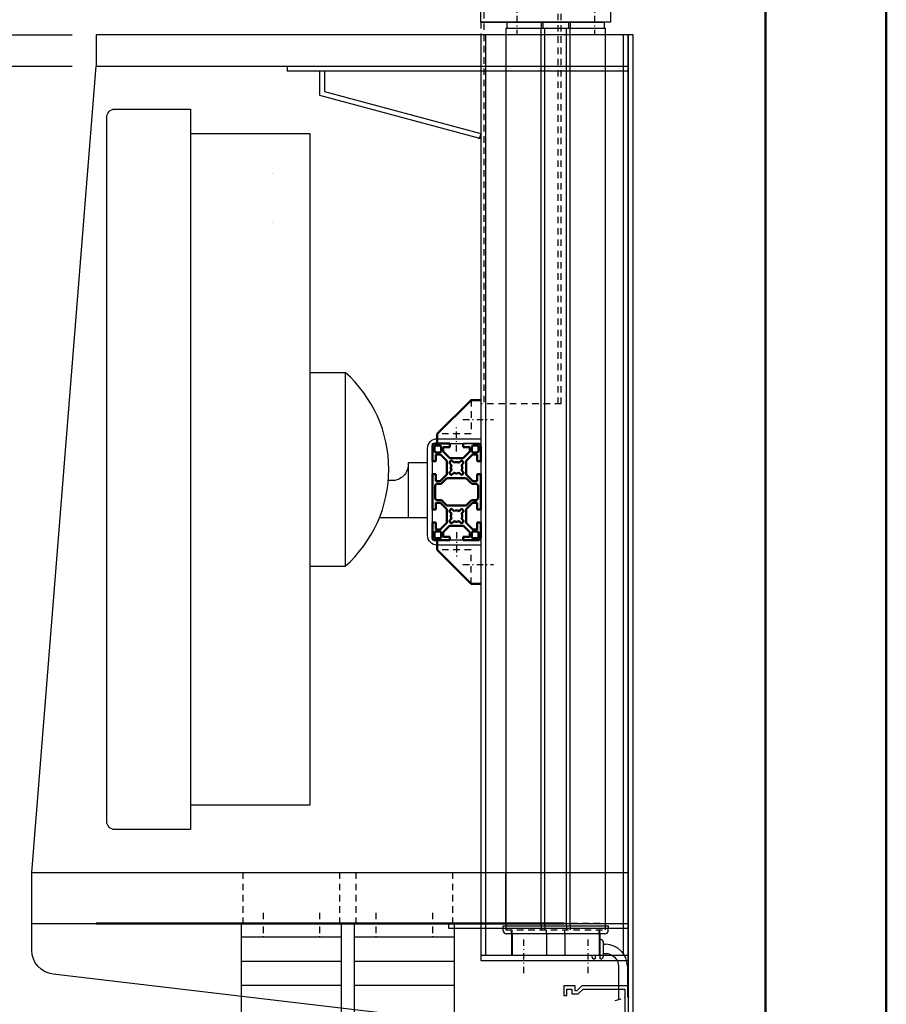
# Model space of a CAD drawing. Extents: x -10367 to -4247, y -676 to 3599.
# Tile 17 of 18: x -4784 to -4247, y 903 to 1514. Entities that reach past the tile are written whole.
import ezdxf
from ezdxf.enums import TextEntityAlignment as Align

# ---------------------------------------------------------------- set-up
doc = ezdxf.new("R2010")
doc.units = 0
doc.header["$MEASUREMENT"] = 0
doc.linetypes.add('DASHDOT', pattern=[8.5, 4, -2, 0.5, -2])
doc.linetypes.add('HIDDEN', pattern=[7, 4, -3])
doc.layers.get('0').update_dxf_attribs({"linetype": 'CONTINUOUS'})
for name, color, linetype in [('DIM49', 4, 'CONTINUOUS'), ('LE_HIDDEN', 7, 'CONTINUOUS'), ('LE_MIDDLE', 7, 'CONTINUOUS'), ('TXT_DIM49', 2, 'CONTINUOUS')]:
    doc.layers.add(name, color=color, linetype=linetype)
doc.layers.add('LE_ALL', color=7, linetype='CONTINUOUS', lineweight=50)

# ---------------------------------------------------------------- blocks, each defined once
blk = doc.blocks.new('_D33', base_point=(-4776.7, 985.21))
at = {"layer": 'DIM49', "color": 1}
for p, q in [((-4956.7, 1485.21), (-4751.7, 1485.21)), ((-4932.7, 1455.21), (-4926.7, 1485.21)), ((-4926.7, 1485.21), (-4920.7, 1455.21)), ((-4926.7, 1456.71), (-4926.7, 1483.71)), ((-4929.7, 1456.71), (-4929.7, 1468.71)), ((-4923.7, 1456.71), (-4923.7, 1468.71)), ((-4920.7, 1455.21), (-4932.7, 1455.21)), ((-4926.7, 1015.21), (-4926.7, 1455.21)), ((-4926.7, 985.21), (-4932.7, 1015.21)), ((-4932.7, 1015.21), (-4920.7, 1015.21)), ((-4920.7, 1015.21), (-4926.7, 985.21)), ((-4929.7, 1013.71), (-4929.7, 1001.71)), ((-4926.7, 1013.71), (-4926.7, 986.71)), ((-4923.7, 1013.71), (-4923.7, 1001.71)), ((-4956.7, 985.21), (-4791.7, 985.21))]:
    blk.add_line(p, q, dxfattribs=at)
at = {"layer": 'TXT_DIM49', "width": 0.596}
blk.add_text('500', height=37.5, rotation=90, dxfattribs=at).set_placement((-4949.2, 1203.69), align=Align.CENTER)
blk = doc.blocks.new('_D34', base_point=(-4736.7, 1485.21))
at = {"layer": 'DIM49', "color": 1}
for p, q in [((-4926.7, 1534.81), (-4926.7, 1594.81)), ((-4920.7, 1534.81), (-4932.7, 1534.81)), ((-4932.7, 1534.81), (-4926.7, 1504.81)), ((-4929.7, 1533.31), (-4929.7, 1521.31)), ((-4926.7, 1504.81), (-4920.7, 1534.81)), ((-4926.7, 1533.31), (-4926.7, 1506.31)), ((-4923.7, 1533.31), (-4923.7, 1521.31)), ((-4956.7, 1504.81), (-4751.7, 1504.81)), ((-4926.7, 1485.21), (-4926.7, 1504.81)), ((-4956.7, 1485.21), (-4751.7, 1485.21)), ((-4926.7, 1485.21), (-4932.7, 1455.21)), ((-4920.7, 1455.21), (-4926.7, 1485.21)), ((-4926.7, 1456.71), (-4926.7, 1483.71)), ((-4929.7, 1456.71), (-4929.7, 1468.71)), ((-4923.7, 1456.71), (-4923.7, 1468.71)), ((-4932.7, 1455.21), (-4920.7, 1455.21)), ((-4926.7, 1455.21), (-4926.69, 1395.21))]:
    blk.add_line(p, q, dxfattribs=at)
at = {"layer": 'TXT_DIM49', "width": 0.491}
blk.add_text('19,6', height=37.5, rotation=90.00143, dxfattribs=at).set_placement((-4948.4, 1523.72), align=Align.CENTER)

msp = doc.modelspace()

# ---------------------------------------------------------------- linework, layer by layer
for p, q in [((-4481.8, 1508.61), (-4481.8, 1512.61)), ((-4460.7, 952.11), (-4460.7, 1508.61)), ((-4460.63, 1512.61), (-4460.63, 1508.61)), ((-4459.57, 1512.61), (-4459.57, 1508.61)), ((-4458.4, 952.11), (-4458.4, 1508.61)), ((-4444.99, 952.11), (-4444.99, 1508.61)), ((-4443.83, 1512.61), (-4443.83, 1508.61)), ((-4442.76, 1512.61), (-4442.76, 1508.61)), ((-4442.7, 952.11), (-4442.7, 1508.61)), ((-4495.2, 1504.81), (-4495.2, 933.61)), ((-4409.7, 933.61), (-4409.7, 1504.81)), ((-4776.7, 985.21), (-4736.7, 1485.21)), ((-4618.2, 1485.21), (-4618.2, 1482.21)), ((-4406.7, 1482.21), (-4618.2, 1482.21)), ((-4598.2, 1482.21), (-4598.2, 1467.21)), ((-4598.2, 1467.21), (-4498.2, 1440.41)), ((-4598.2, 1467.21), (-4498.2, 1440.41)), ((-4598.2, 1467.21), (-4498.2, 1440.41)), ((-4498.2, 1443.52), (-4498.97, 1440.62)), ((-4498.2, 1443.52), (-4498.97, 1440.62)), ((-4498.2, 1440.41), (-4499.7, 1440.41)), ((-4498.2, 1440.41), (-4499.7, 1440.41)), ((-4604.2, 1295.21), (-4604.2, 1175.21)), ((-4604.2, 1295.21), (-4582.2, 1295.21)), ((-4525.2, 1254.21), (-4498.2, 1254.21)), ((-4525.2, 1254.21), (-4498.2, 1254.21)), ((-4525.2, 1254.21), (-4498.2, 1254.21)), ((-4498.2, 1254.21), (-4498.2, 1251.21)), ((-4498.2, 1254.21), (-4498.2, 1251.21)), ((-4498.2, 1254.21), (-4498.2, 1251.21)), ((-4498.2, 1254.21), (-4498.2, 1251.21)), ((-4528.2, 1251.21), (-4498.2, 1251.21)), ((-4500.2, 1251.21), (-4509.15, 1251.21)), ((-4500.2, 1251.21), (-4509.15, 1251.21)), ((-4500.2, 1251.21), (-4509.15, 1251.21)), ((-4500.2, 1251.21), (-4509.15, 1251.21)), ((-4543.2, 1239.21), (-4543.2, 1205.21)), ((-4553.2, 1228.19), (-4555.5, 1228.19)), ((-4498.2, 1191.21), (-4498.2, 1188.21)), ((-4482.7, 953.61), (-4482.7, 985.21)), ((-4776.7, 953.61), (-4406.7, 953.61)), ((-4646.7, 953.61), (-4646.7, 793.61)), ((-4584.7, 953.61), (-4584.7, 793.61)), ((-4576.7, 953.61), (-4576.7, 793.61)), ((-4518.2, 953.61), (-4518.2, 950.61)), ((-4518.2, 953.61), (-4518.2, 950.61)), ((-4514.7, 953.61), (-4514.7, 793.61)), ((-4518.2, 950.61), (-4406.7, 950.61)), ((-4484.26, 949.04), (-4484.37, 952.11)), ((-4484.37, 952.11), (-4419.02, 952.11)), ((-4421.13, 947.11), (-4482.26, 947.11)), ((-4479.2, 947.11), (-4479.2, 933.61)), ((-4478.7, 947.11), (-4478.7, 933.61)), ((-4457.4, 947.11), (-4457.4, 933.61)), ((-4445.99, 947.11), (-4445.99, 933.61)), ((-4424.7, 947.11), (-4424.7, 933.61)), ((-4424.2, 947.11), (-4424.2, 931.56)), ((-4419.16, 948.77), (-4419.14, 948.86)), ((-4419.13, 949.04), (-4419.02, 952.11)), ((-4646.7, 945.21), (-4584.7, 945.21)), ((-4576.7, 945.21), (-4514.7, 945.21)), ((-4423.7, 943.56), (-4424.2, 943.56)), ((-4422.2, 942.06), (-4422.2, 933.06)), ((-4422.19, 940.6), (-4420.81, 940.6)), ((-4646.7, 930.21), (-4584.7, 930.21)), ((-4576.7, 930.21), (-4514.7, 930.21)), ((-4406.7, 933.61), (-4498.2, 933.61)), ((-4424.2, 933.61), (-4479.2, 933.61)), ((-4429.2, 933.61), (-4429.2, 933.06)), ((-4427.2, 931.56), (-4427.7, 931.56)), ((-4427.2, 933.61), (-4427.2, 931.56)), ((-4424.2, 933.56), (-4427.2, 933.56)), ((-4423.7, 931.56), (-4424.2, 931.56)), ((-4407.2, 926.99), (-4407.2, 907.89)), ((-4523.65, 916.61), (-4523.65, 916.61)), ((-4520.05, 916.61), (-4520.05, 916.61)), ((-4646.7, 915.21), (-4584.7, 915.21)), ((-4576.7, 915.21), (-4514.7, 915.21)), ((-4444.23, 915.81), (-4444.23, 915.81)), ((-4444.23, 913.81), (-4444.23, 913.81))]:
    msp.add_line(p, q)
for points in [[(-4417.7, 1536.57), (-4417.7, 1512.61), (-4498.2, 1512.61), (-4498.2, 1802.61), (-4481.32, 1802.61, -0.35496), (-4471.53, 1794.66), (-4417.91, 1538.62, -0.051658), (-4417.7, 1536.57)], [(-4498.2, 1504.81), (-4498.2, 930.61), (-4406.7, 930.61), (-4406.7, 1504.81), (-4406.7, 879.81), (-4763.46, 922.04, -0.380108), (-4776.7, 936.94), (-4776.7, 985.21), (-4406.7, 985.21)], [(-4730.2, 1453.61, -0.414214), (-4725.2, 1458.61), (-4678.2, 1458.61), (-4678.2, 1011.81), (-4725.2, 1011.81, -0.414214), (-4730.2, 1016.81), (-4730.2, 1453.61)], [(-4604.2, 1175.21), (-4582.2, 1175.21, 0.45), (-4582.2, 1295.21), (-4582.2, 1175.21)], [(-4498.2, 1188.21), (-4525.2, 1188.21, -0.414214), (-4531.2, 1194.21), (-4531.2, 1248.21, -0.414214), (-4525.2, 1254.21), (-4498.2, 1254.21)], [(-4531.2, 1239.21), (-4543.2, 1239.21), (-4543.2, 1238.19, -0.414214), (-4553.2, 1228.19)], [(-4422.19, 934.99), (-4420.81, 934.99, -0.414214), (-4412.81, 926.99), (-4412.81, 906.38)]]:
    msp.add_lwpolyline(points, format="xyb")
for points in [[(-4498.2, 1512.61), (-4421.6, 1512.61), (-4421.6, 1508.61)], [(-4482.7, 1508.61), (-4482.7, 952.11)], [(-4420.7, 952.11), (-4420.7, 1508.61), (-4482.7, 1508.61)], [(-4406.7, 879.81), (-4403.7, 879.81), (-4403.7, 1504.81), (-4736.7, 1504.81), (-4736.7, 1485.21), (-4406.7, 1485.21)], [(-4595.2, 1482.21), (-4595.2, 1469.51), (-4498.2, 1443.52), (-4498.97, 1440.62)], [(-4678.2, 1443.61), (-4604.2, 1443.61), (-4604.2, 1026.81), (-4678.2, 1026.81)], [(-4498.2, 1191.21), (-4528.2, 1191.21), (-4528.2, 1251.21), (-4498.2, 1251.21)], [(-4531.2, 1205.21), (-4543.2, 1205.21), (-4561.02, 1205.21)], [(-4498.2, 1191.21), (-4498.2, 1188.21), (-4525.2, 1188.21)], [(-4498.2, 1191.21), (-4498.2, 1188.21), (-4525.2, 1188.21)], [(-4498.2, 1191.21), (-4498.2, 1188.21), (-4525.2, 1188.21)], [(-4406.7, 914.81), (-4435.52, 914.81), (-4438.52, 911.81), (-4439.7, 911.81), (-4439.7, 914.81), (-4446.7, 914.81), (-4446.7, 908.81), (-4444.7, 908.81), (-4444.7, 912.81), (-4441.7, 912.81), (-4441.7, 909.81), (-4437.7, 909.81), (-4434.7, 912.81), (-4408.7, 912.81), (-4408.7, 891.81)]]:
    msp.add_lwpolyline(points)
for centre, radius, start, end in [((-4482.26, 949.11), 2, -178, -90), ((-4421.13, 949.11), 2, -90, -9.76471), ((-4421.13, 949.11), 2, -7.17647, -2), ((-4423.7, 942.06), 1.5, 0.00023, 90.00023), ((-4420.81, 926.99), 13.61, 0.00023, 90.00023), ((-4427.7, 933.06), 1.5, -179.99977, -89.99977), ((-4423.7, 933.06), 1.5, -89.99977, 0.00023)]:
    msp.add_arc(centre, radius, start, end)
at = {"layer": 'LE_ALL'}
for p, q in [((-4528.2, 1240.26), (-4528.2, 1249.21)), ((-4526.2, 1251.21), (-4517.25, 1251.21)), ((-4526.2, 1251.21), (-4517.25, 1251.21)), ((-4526.2, 1251.21), (-4517.25, 1251.21)), ((-4521.45, 1248.81), (-4521.45, 1246.34)), ((-4521.39, 1246.2), (-4517.46, 1242.27)), ((-4517.25, 1249.01), (-4521.25, 1249.01)), ((-4517.25, 1251.21), (-4517.25, 1249.01)), ((-4509.15, 1249.01), (-4509.15, 1251.21)), ((-4505.15, 1249.01), (-4509.15, 1249.01)), ((-4508.93, 1242.27), (-4505, 1246.2)), ((-4504.95, 1246.34), (-4504.95, 1248.81)), ((-4498.2, 1240.26), (-4498.2, 1249.21)), ((-4498.2, 1249.21), (-4498.2, 1240.26)), ((-4528.2, 1241.71), (-4528.2, 1240.26)), ((-4526, 1240.26), (-4528.2, 1240.26)), ((-4526, 1244.26), (-4526, 1240.26)), ((-4526, 1240.26), (-4526, 1241.71)), ((-4523.33, 1244.46), (-4525.8, 1244.46)), ((-4519.26, 1240.47), (-4523.19, 1244.4)), ((-4520.5, 1241.71), (-4519.26, 1240.47)), ((-4519.2, 1240.33), (-4519.2, 1232.08)), ((-4519.2, 1232.08), (-4519.2, 1240.33)), ((-4517.32, 1242.21), (-4509.07, 1242.21)), ((-4516.35, 1240.71), (-4514.73, 1239.35)), ((-4511.66, 1239.35), (-4510.04, 1240.71)), ((-4507.19, 1232.08), (-4507.19, 1240.33)), ((-4507.19, 1240.33), (-4507.19, 1232.08)), ((-4503.2, 1244.4), (-4507.13, 1240.47)), ((-4507.13, 1240.47), (-4505.9, 1241.71)), ((-4500.6, 1244.46), (-4503.06, 1244.46)), ((-4500.4, 1240.26), (-4500.4, 1244.26)), ((-4498.2, 1240.26), (-4500.4, 1240.26)), ((-4498.2, 1241.71), (-4498.2, 1240.26)), ((-4516.34, 1237.74), (-4517.7, 1239.36)), ((-4517.7, 1233.05), (-4516.34, 1234.67)), ((-4508.69, 1239.36), (-4510.05, 1237.74)), ((-4510.05, 1234.67), (-4508.69, 1233.05)), ((-4528.2, 1232.16), (-4528.2, 1230.71)), ((-4528.2, 1232.16), (-4526, 1232.16)), ((-4528.2, 1210.26), (-4528.2, 1232.16)), ((-4526, 1230.71), (-4526, 1232.16)), ((-4526, 1232.16), (-4526, 1228.16)), ((-4525.8, 1227.96), (-4523.33, 1227.96)), ((-4523.19, 1228.01), (-4519.26, 1231.94)), ((-4519.26, 1231.94), (-4520.5, 1230.71)), ((-4514.73, 1233.06), (-4516.35, 1231.7)), ((-4510.04, 1231.7), (-4511.66, 1233.06)), ((-4505.9, 1230.71), (-4507.13, 1231.94)), ((-4507.13, 1231.94), (-4503.2, 1228.01)), ((-4503.06, 1227.96), (-4500.6, 1227.96)), ((-4500.4, 1232.16), (-4498.2, 1232.16)), ((-4500.4, 1228.16), (-4500.4, 1232.16)), ((-4498.2, 1210.26), (-4498.2, 1232.16)), ((-4498.2, 1232.16), (-4498.2, 1230.71)), ((-4498.2, 1232.16), (-4498.2, 1210.26)), ((-4528.2, 1211.71), (-4528.2, 1210.26)), ((-4526, 1210.26), (-4528.2, 1210.26)), ((-4526, 1214.26), (-4526, 1210.26)), ((-4526, 1210.26), (-4526, 1211.71)), ((-4523.33, 1214.46), (-4525.8, 1214.46)), ((-4519.26, 1210.47), (-4523.19, 1214.4)), ((-4520.5, 1211.71), (-4519.26, 1210.47)), ((-4519.2, 1210.33), (-4519.2, 1202.08)), ((-4519.2, 1202.08), (-4519.2, 1210.33)), ((-4516.34, 1207.74), (-4517.7, 1209.36)), ((-4516.35, 1210.71), (-4514.73, 1209.35)), ((-4511.66, 1209.35), (-4510.04, 1210.71)), ((-4508.69, 1209.36), (-4510.05, 1207.74)), ((-4507.19, 1202.08), (-4507.19, 1210.33)), ((-4507.19, 1210.33), (-4507.19, 1202.08)), ((-4503.2, 1214.4), (-4507.13, 1210.47)), ((-4507.13, 1210.47), (-4505.9, 1211.71)), ((-4500.6, 1214.46), (-4503.06, 1214.46)), ((-4500.7, 1215.21), (-4502.7, 1215.21)), ((-4500.4, 1210.26), (-4500.4, 1214.26)), ((-4498.2, 1210.26), (-4500.4, 1210.26)), ((-4498.2, 1211.71), (-4498.2, 1210.26)), ((-4517.7, 1203.05), (-4516.34, 1204.67)), ((-4510.05, 1204.67), (-4508.69, 1203.05)), ((-4528.2, 1202.16), (-4528.2, 1200.71)), ((-4528.2, 1202.16), (-4526, 1202.16)), ((-4528.2, 1193.21), (-4528.2, 1202.16)), ((-4526, 1200.71), (-4526, 1202.16)), ((-4526, 1202.16), (-4526, 1198.16)), ((-4525.8, 1197.96), (-4523.33, 1197.96)), ((-4523.19, 1198.01), (-4519.26, 1201.94)), ((-4517.46, 1200.14), (-4521.39, 1196.21)), ((-4519.26, 1201.94), (-4520.5, 1200.71)), ((-4509.07, 1200.2), (-4517.32, 1200.2)), ((-4514.73, 1203.06), (-4516.35, 1201.7)), ((-4510.04, 1201.7), (-4511.66, 1203.06)), ((-4505, 1196.21), (-4508.93, 1200.14)), ((-4505.9, 1200.71), (-4507.13, 1201.94)), ((-4507.13, 1201.94), (-4503.2, 1198.01)), ((-4503.06, 1197.96), (-4500.6, 1197.96)), ((-4500.4, 1202.16), (-4498.2, 1202.16)), ((-4500.4, 1198.16), (-4500.4, 1202.16)), ((-4498.2, 1193.21), (-4498.2, 1202.16)), ((-4498.2, 1202.16), (-4498.2, 1200.71)), ((-4498.2, 1202.16), (-4498.2, 1193.21)), ((-4517.25, 1191.21), (-4526.2, 1191.21)), ((-4525.2, 1191.21), (-4525.2, 1185.21)), ((-4521.45, 1196.07), (-4521.45, 1193.61)), ((-4521.25, 1193.41), (-4517.25, 1193.41)), ((-4517.25, 1193.41), (-4517.25, 1191.21)), ((-4509.15, 1193.41), (-4505.15, 1193.41)), ((-4509.15, 1191.21), (-4509.15, 1193.41)), ((-4500.2, 1191.21), (-4509.15, 1191.21)), ((-4500.2, 1191.21), (-4509.15, 1191.21)), ((-4500.2, 1191.21), (-4509.15, 1191.21)), ((-4500.2, 1191.21), (-4509.15, 1191.21)), ((-4504.95, 1193.61), (-4504.95, 1196.07)), ((-4525.2, 1185.21), (-4504.2, 1164.21)), ((-4504.2, 1164.21), (-4498.2, 1164.21)), ((-4446.7, 953.61), (-4736.69, 953.61)), ((-4446.7, 953.61), (-4736.69, 953.61)), ((-4523.65, 916.61), (-4523.65, 916.61)), ((-4520.05, 916.61), (-4520.05, 916.61)), ((-4443.34, 917.81), (-4443.34, 917.81)), ((-4443.34, 917.81), (-4443.34, 917.81)), ((-4443.34, 917.81), (-4443.34, 917.81))]:
    msp.add_line(p, q, dxfattribs=at)
at = {"layer": 'LE_ALL', "color": 10}
for points in [[(-10366.58, -676.08), (-4246.58, -676.08), (-4246.58, 3598.92), (-10366.58, 3598.92), (-10366.58, -676.08)], [(-10291.58, -601.08), (-4321.58, -601.08), (-4321.58, 3523.92), (-10291.58, 3523.92), (-10291.58, -601.08)]]:
    msp.add_lwpolyline(points, dxfattribs=at)
at = {"layer": 'LE_ALL'}
for points in [[(-4525.2, 1251.21), (-4525.2, 1257.21), (-4504.2, 1278.21), (-4498.2, 1278.21)], [(-4498.2, 1202.21), (-4498.2, 1200.21), (-4498.2, 1202.21)]]:
    msp.add_lwpolyline(points, dxfattribs=at)
for points in [[(-4523.7, 1249.91), (-4525.9, 1249.91, 0.414214), (-4526.9, 1248.91), (-4526.9, 1246.71, 0.414214), (-4525.9, 1245.71), (-4523.7, 1245.71, 0.414214), (-4522.7, 1246.71), (-4522.7, 1248.91, 0.414214), (-4523.7, 1249.91)], [(-4502.7, 1249.91, 0.414214), (-4503.7, 1248.91), (-4503.7, 1246.71, 0.414214), (-4502.7, 1245.71), (-4500.5, 1245.71, 0.414214), (-4499.5, 1246.71), (-4499.5, 1248.91, 0.414214), (-4500.5, 1249.91), (-4502.7, 1249.91)], [(-4514.73, 1239.35), (-4516.35, 1240.71, 0.087489), (-4517.7, 1239.36), (-4516.34, 1237.74, 0.23088), (-4516.34, 1234.67), (-4517.7, 1233.05, 0.087489), (-4516.35, 1231.7), (-4514.73, 1233.06, 0.23088), (-4511.66, 1233.06), (-4510.04, 1231.7, 0.087489), (-4508.69, 1233.05), (-4510.05, 1234.67, 0.23088), (-4510.05, 1237.74), (-4508.69, 1239.36, 0.087489), (-4510.04, 1240.71), (-4511.66, 1239.35, 0.23088), (-4514.73, 1239.35)], [(-4518.55, 1229.7, 0.198912), (-4519.61, 1229.26), (-4522.12, 1226.75, -0.198912), (-4523.18, 1226.31), (-4525.05, 1226.31, 0.414214), (-4526.55, 1224.81), (-4526.55, 1217.61, 0.414214), (-4525.05, 1216.11), (-4523.18, 1216.11, -0.198912), (-4522.12, 1215.67), (-4519.61, 1213.15, 0.198912), (-4518.55, 1212.71), (-4507.85, 1212.71, 0.198912), (-4506.79, 1213.15), (-4504.27, 1215.67, -0.198912), (-4503.21, 1216.11), (-4501.35, 1216.11, 0.414214), (-4499.85, 1217.61), (-4499.85, 1224.81, 0.414214), (-4501.35, 1226.31), (-4503.21, 1226.31, -0.198912), (-4504.27, 1226.75), (-4506.79, 1229.26, 0.198912), (-4507.85, 1229.7), (-4518.55, 1229.7)], [(-4514.73, 1209.35), (-4516.35, 1210.71, 0.087489), (-4517.7, 1209.36), (-4516.34, 1207.74, 0.23088), (-4516.34, 1204.67), (-4517.7, 1203.05, 0.087489), (-4516.35, 1201.7), (-4514.73, 1203.06, 0.23088), (-4511.66, 1203.06), (-4510.04, 1201.7, 0.087489), (-4508.69, 1203.05), (-4510.05, 1204.67, 0.23088), (-4510.05, 1207.74), (-4508.69, 1209.36, 0.087489), (-4510.04, 1210.71), (-4511.66, 1209.35, 0.23088), (-4514.73, 1209.35)], [(-4523.7, 1196.71), (-4525.9, 1196.71, 0.414214), (-4526.9, 1195.71), (-4526.9, 1193.51, 0.414214), (-4525.9, 1192.51), (-4523.7, 1192.51, 0.414214), (-4522.7, 1193.51), (-4522.7, 1195.71, 0.414214), (-4523.7, 1196.71)], [(-4500.5, 1196.71), (-4502.7, 1196.71, 0.414214), (-4503.7, 1195.71), (-4503.7, 1193.51, 0.414214), (-4502.7, 1192.51), (-4500.5, 1192.51, 0.414214), (-4499.5, 1193.51), (-4499.5, 1195.71, 0.414214), (-4500.5, 1196.71)]]:
    msp.add_lwpolyline(points, format="xyb", dxfattribs=at)
for centre, radius, start, end in [((-4526.2, 1249.21), 2, 90, 180), ((-4521.25, 1248.81), 0.2, 90, 180), ((-4521.25, 1246.34), 0.2, 180, -135), ((-4505.15, 1248.81), 0.2, 0, 90), ((-4505.15, 1246.34), 0.2, -45, 0), ((-4500.2, 1249.21), 2, 0, 90), ((-4525.8, 1244.26), 0.2, 90, 180), ((-4523.33, 1244.26), 0.2, 45, 90), ((-4519.4, 1240.33), 0.2, 0, 45), ((-4513.2, 1236.21), 5.5, 125, 145), ((-4517.32, 1242.41), 0.2, -135, -90), ((-4513.2, 1236.21), 5.5, 35, 55), ((-4509.07, 1242.41), 0.2, -90, -45), ((-4506.99, 1240.33), 0.2, 135, 180), ((-4503.06, 1244.26), 0.2, 90, 135), ((-4500.6, 1244.26), 0.2, 0, 90), ((-4525.8, 1228.16), 0.2, 180, -90), ((-4523.33, 1228.16), 0.2, -90, -45), ((-4519.4, 1232.08), 0.2, -45, 0), ((-4513.2, 1236.21), 5.5, -145, -125), ((-4513.2, 1236.21), 5.5, -55, -35), ((-4506.99, 1232.08), 0.2, 180, -135), ((-4503.06, 1228.16), 0.2, -135, -90), ((-4500.6, 1228.16), 0.2, -90, 0), ((-4525.8, 1214.26), 0.2, 90, 180), ((-4523.33, 1214.26), 0.2, 45, 90), ((-4519.4, 1210.33), 0.2, 0, 45), ((-4513.2, 1206.21), 5.5, 125, 145), ((-4513.2, 1206.21), 5.5, 35, 55), ((-4506.99, 1210.33), 0.2, 135, 180), ((-4503.06, 1214.26), 0.2, 90, 135), ((-4500.6, 1214.26), 0.2, 0, 90), ((-4525.8, 1198.16), 0.2, 180, -90), ((-4523.33, 1198.16), 0.2, -90, -45), ((-4519.4, 1202.08), 0.2, -45, 0), ((-4513.2, 1206.21), 5.5, -145, -125), ((-4517.32, 1200), 0.2, 90, 135), ((-4513.2, 1206.21), 5.5, -55, -35), ((-4509.07, 1200), 0.2, 45, 90), ((-4506.99, 1202.08), 0.2, 180, -135), ((-4503.06, 1198.16), 0.2, -135, -90), ((-4500.6, 1198.16), 0.2, -90, 0), ((-4526.2, 1193.21), 2, 180, -90), ((-4521.25, 1196.07), 0.2, 135, 180), ((-4521.25, 1193.61), 0.2, 180, -90), ((-4505.15, 1193.61), 0.2, -90, 0), ((-4505.15, 1196.07), 0.2, 0, 45), ((-4500.2, 1193.21), 2, -90, 0)]:
    msp.add_arc(centre, radius, start, end, dxfattribs=at)
for centre, major_axis, ratio, start_param, end_param in [((-4626.86, 1418.88), (0.324, 0.017), 0.650406, 3.665889, 3.671896), ((-4626.86, 1388.88), (0.324, 0.017), 0.650406, 3.665889, 3.671896), ((-4519.53, 1240.35), (0.324, 0.017), 0.650406, 0.377032, 0.530303), ((-4514.2, 1236.21), (0, -2.96), 0.843868, 4.44058, 4.71142), ((-4514.2, 1236.21), (0, -2.96), 0.843814, 4.711421, 4.983281), ((-4513.84, 1236.12), (0.11, -3.28), 0.873085, 4.167695, 4.412465), ((-4513.84, 1236.29), (-0.11, -3.28), 0.873037, 5.011288, 5.256975), ((-4513.41, 1236.68), (3.43, 0.48), 0.877034, 0.916678, 1.039695), ((-4512.55, 1236.12), (-0.11, -3.28), 0.873037, 1.869695, 2.115383), ((-4512.55, 1236.29), (0.11, -3.28), 0.873085, 1.026102, 1.270873), ((-4512.19, 1236.21), (0, -2.96), 0.843814, 1.752732, 1.841688), ((-4512.19, 1236.21), (0, -2.96), 0.843868, 1.298987, 1.385378), ((-4519.64, 1232.11), (0.441, -0.045), 0.659474, 6.095191, 6.224868), ((-4519.66, 1232.11), (0.457, -0.051), 0.65981, 6.232031, 6.357008), ((-4513.13, 1235.17), (3.02, 0.08), 0.816418, 4.281815, 4.428986), ((-4513.18, 1234.96), (2.85, 0.02), 0.792767, 4.444273, 4.576973), ((-4513.2, 1234.79), (2.7, 0), 0.771183, 4.582769, 4.722859), ((-4513.2, 1234.8), (2.71, 0), 0.772157, 4.722878, 4.863853), ((-4513.22, 1235), (2.88, -0.03), 0.797389, 4.871943, 5.004311), ((-4513.27, 1235.21), (3.05, -0.1), 0.82145, 5.021845, 5.156948), ((-4513.42, 1235.75), (3.43, -0.49), 0.878162, 5.25071, 5.369821), ((-4519.53, 1210.35), (0.324, 0.017), 0.650406, 0.377032, 0.530303), ((-4513.41, 1206.68), (3.43, 0.48), 0.877034, 0.916678, 1.039695), ((-4514.2, 1206.21), (0, -2.96), 0.843868, 4.44058, 4.71142), ((-4514.2, 1206.21), (0, -2.96), 0.843814, 4.711421, 4.983281), ((-4513.84, 1206.12), (0.11, -3.28), 0.873085, 4.167695, 4.412465), ((-4513.84, 1206.29), (-0.11, -3.28), 0.873037, 5.011288, 5.256975), ((-4512.55, 1206.12), (-0.11, -3.28), 0.873037, 1.869695, 2.115383), ((-4512.55, 1206.29), (0.11, -3.28), 0.873085, 1.026102, 1.270873), ((-4512.19, 1206.21), (0, -2.96), 0.843814, 1.752732, 1.841688), ((-4512.19, 1206.21), (0, -2.96), 0.843868, 1.298987, 1.385378), ((-4519.64, 1202.11), (0.441, -0.045), 0.659474, 6.095191, 6.224868), ((-4519.66, 1202.11), (0.457, -0.051), 0.65981, 6.232031, 6.357008), ((-4513.13, 1205.17), (3.02, 0.08), 0.816418, 4.281815, 4.428986), ((-4513.18, 1204.96), (2.85, 0.02), 0.792767, 4.444273, 4.576973), ((-4513.2, 1204.79), (2.7, 0), 0.771183, 4.582769, 4.722859), ((-4513.2, 1204.8), (2.71, 0), 0.772157, 4.722878, 4.863853), ((-4513.22, 1205), (2.88, -0.03), 0.797389, 4.871943, 5.004311), ((-4513.27, 1205.21), (3.05, -0.1), 0.82145, 5.021845, 5.156948), ((-4513.42, 1205.75), (3.43, -0.49), 0.878162, 5.25071, 5.369821)]:
    msp.add_ellipse(centre, major_axis=major_axis, ratio=ratio, start_param=start_param, end_param=end_param, dxfattribs=at)
at = {"layer": 'LE_HIDDEN', "color": 1, "linetype": 'HIDDEN'}
for p, q in [((-4448.2, 1275.81), (-4448.2, 1808.81)), ((-4496.2, 1805.81), (-4496.2, 1275.81)), ((-4450.2, 1275.81), (-4450.2, 1805.81)), ((-4498.2, 1512.61), (-4498.2, 1275.81)), ((-4448.2, 1275.81), (-4498.2, 1275.81)), ((-4504.2, 1185.21), (-4525.2, 1185.21)), ((-4504.2, 1164.21), (-4504.2, 1185.21)), ((-4645.7, 985.21), (-4645.7, 953.61)), ((-4585.7, 985.21), (-4585.7, 953.61)), ((-4575.7, 985.21), (-4575.7, 953.61)), ((-4515.7, 985.21), (-4515.7, 953.61)), ((-4424.2, 953.61), (-4479.2, 953.61)), ((-4479.2, 947.11), (-4479.2, 949.61)), ((-4478.7, 947.11), (-4478.7, 949.61)), ((-4460.7, 952.11), (-4460.7, 949.61)), ((-4458.4, 952.11), (-4458.4, 949.61)), ((-4457.4, 947.11), (-4457.4, 949.61)), ((-4445.99, 947.11), (-4445.99, 949.61)), ((-4444.99, 952.11), (-4444.99, 949.61)), ((-4442.7, 952.11), (-4442.7, 949.61)), ((-4424.7, 947.11), (-4424.7, 949.61)), ((-4424.2, 947.11), (-4424.2, 949.61))]:
    msp.add_line(p, q, dxfattribs=at)
for points in [[(-4504.2, 1278.21), (-4504.2, 1257.21), (-4525.2, 1257.21)], [(-4482.7, 952.11), (-4482.7, 949.61), (-4420.7, 949.61), (-4420.7, 952.11)]]:
    msp.add_lwpolyline(points, dxfattribs=at)
at = {"layer": 'LE_MIDDLE', "color": 1, "linetype": 'DASHDOT'}
for p, q in [((-4475.7, 1533.41), (-4475.7, 1504.81)), ((-4427.7, 1533.41), (-4427.7, 1504.81)), ((-4509.2, 1266.21), (-4490.2, 1266.21)), ((-4513.2, 1246.21), (-4513.2, 1262.21)), ((-4513.2, 1196.21), (-4513.2, 1180.21)), ((-4509.2, 1176.21), (-4490.2, 1176.21)), ((-4633.2, 960.11), (-4633.2, 943.11)), ((-4598.2, 960.11), (-4598.2, 943.11)), ((-4563.2, 960.11), (-4563.2, 943.11)), ((-4528.2, 960.11), (-4528.2, 943.11)), ((-4471.7, 943.61), (-4471.7, 920.61)), ((-4431.7, 943.61), (-4431.7, 920.61)), ((-4414.87, 905.82), (-4406.17, 908.17))]:
    msp.add_line(p, q, dxfattribs=at)

# ---------------------------------------------------------------- block references
at = {"layer": 'DIM49'}
for name, p in [('_D34', (-4736.7, 1485.21)), ('_D33', (-4776.7, 985.21))]:
    msp.add_blockref(name, p, dxfattribs=at)

doc.saveas('drawing.dxf')
